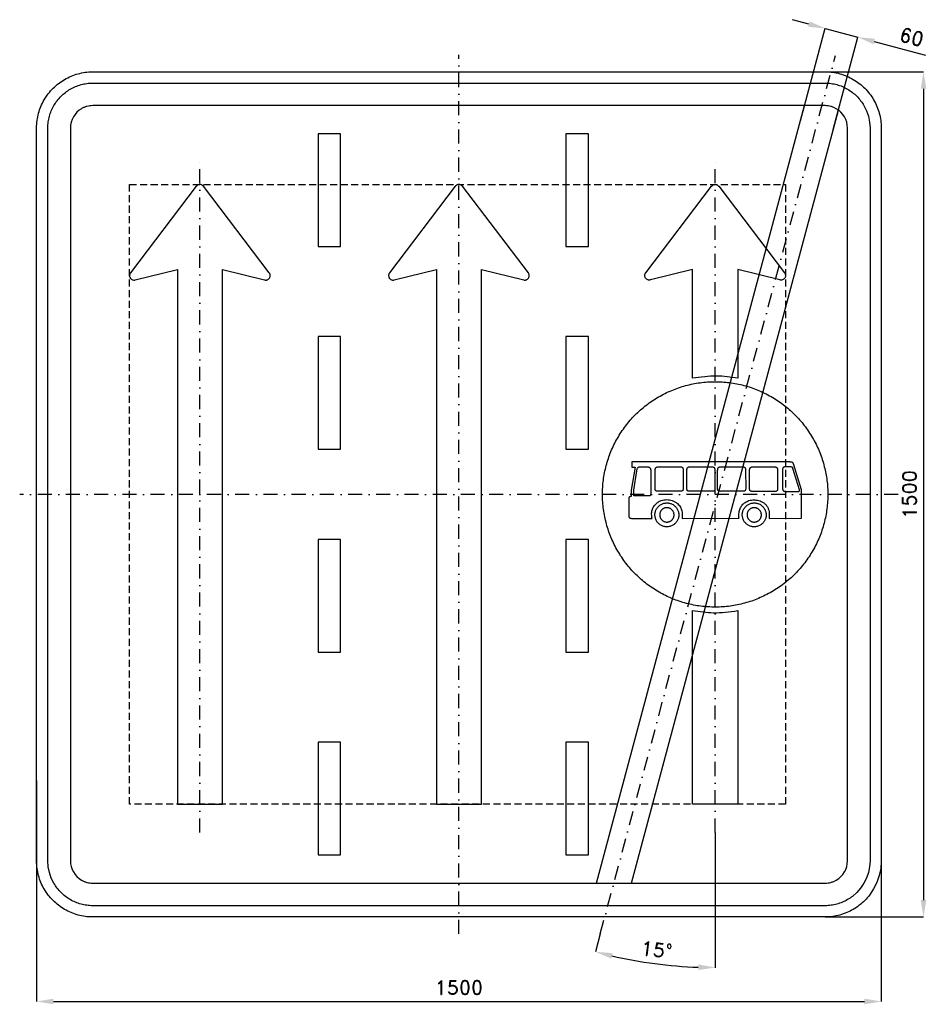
# Model space of a CAD drawing. Header units: millimetres. Extents: x -780 to 830, y -905 to 843.
import ezdxf

# ---------------------------------------------------------------- set-up
doc = ezdxf.new("R2010")
doc.units = ezdxf.units.MM
doc.header["$LTSCALE"] = 5
doc.linetypes.add('ČERCHOVANÁX2', pattern=[2, 1, -0.5, 0, -0.5])
doc.linetypes.add('ČÁRKOVANÁX2', pattern=[1.5, 1, -0.5])
doc.layers.add('Kóty', color=2, linetype='Continuous')
doc.layers.add('Značka', color=7, linetype='Continuous')
doc.styles.get("Standard").update_dxf_attribs({"font": 'romand.shx', "height": 25})
doc.dimstyles.get("Standard").update_dxf_attribs({"dimtxt": 25, "dimasz": 30, "dimexe": 0.18, "dimexo": 0.0625, "dimgap": 12.5, "dimtad": 1, "dimdec": 0, "dimzin": 0, "dimdsep": 46, "dimtxsty": 'Standard', "dimcen": 0.09, "dimadec": 0, "dimazin": 0, "dimtfac": 1, "dimtdec": 0, "dimtofl": 0, "dimtmove": 0, "dimatfit": 3, "dimfxl": 1, "dimtolj": 1, "dimtzin": 0, "dimarcsym": 0})

# ---------------------------------------------------------------- blocks, each defined once
blk = doc.blocks.new('*D0')
at = {"layer": 'Defpoints', "color": 0, "transparency": 16777216}
for p in [(-750, -507.4), (750, -603.9), (750, -900)]:
    blk.add_point(p, dxfattribs=at)
at = {"layer": 'Kóty', "color": 0, "lineweight": -2, "transparency": 16777216}
for p, q in [((-750, -507.5), (-750, -900.2)), ((750, -603.9), (750, -900.2)), ((-720, -900), (720, -900))]:
    blk.add_line(p, q, dxfattribs=at)
at = {"layer": 'Kóty', "color": 0, "transparency": 16777216}
for points in [[(-720, -895), (-720, -905), (-750, -900)], [(720, -895), (720, -905), (750, -900)]]:
    blk.add_solid(points, dxfattribs=at)
at = {"layer": 'Kóty', "color": 0, "transparency": 16777216, "insert": (0, -875), "char_height": 25, "attachment_point": 5}
blk.add_mtext('\\A1;1500', dxfattribs=at)
blk = doc.blocks.new('*D1')
at = {"layer": 'Defpoints', "color": 0, "transparency": 16777216}
for p in [(604.8, 750), (650.2, -750), (825, -750)]:
    blk.add_point(p, dxfattribs=at)
at = {"layer": 'Kóty', "color": 0, "lineweight": -2, "transparency": 16777216}
for p, q in [((604.9, 750), (825.2, 750)), ((825, 720), (825, -720)), ((650.3, -750), (825.2, -750))]:
    blk.add_line(p, q, dxfattribs=at)
at = {"layer": 'Kóty', "color": 0, "transparency": 16777216}
for points in [[(820, 720), (830, 720), (825, 750)], [(820, -720), (830, -720), (825, -750)]]:
    blk.add_solid(points, dxfattribs=at)
at = {"layer": 'Kóty', "color": 0, "transparency": 16777216, "insert": (800, 0), "char_height": 25, "attachment_point": 5, "rotation": 90}
blk.add_mtext('\\A1;1500', dxfattribs=at)
blk = doc.blocks.new('*D2')
at = {"layer": 'Defpoints', "color": 0, "transparency": 16777216}
for p in [(708.5, 811.5), (606.6, 663.2), (664.6, 647.6)]:
    blk.add_point(p, dxfattribs=at)
at = {"layer": 'Kóty', "color": 0, "lineweight": -2, "transparency": 16777216}
for p, q in [((621.6, 834.8), (592.6, 842.5)), ((606.7, 663.2), (650.6, 827.2)), ((664.6, 647.7), (708.5, 811.6)), ((737.5, 803.7), (828.5, 779.3))]:
    blk.add_line(p, q, dxfattribs=at)
at = {"layer": 'Kóty', "color": 0, "transparency": 16777216}
for points in [[(622.8, 839.6), (620.3, 829.9), (650.5, 827)], [(738.8, 808.5), (736.2, 798.9), (708.5, 811.5)]]:
    blk.add_solid(points, dxfattribs=at)
at = {"layer": 'Kóty', "color": 0, "transparency": 16777216, "insert": (804, 811.8), "char_height": 25, "attachment_point": 5, "rotation": 345}
blk.add_mtext('\\A1;60', dxfattribs=at)
blk = doc.blocks.new('*D34')
at = {"layer": 'Defpoints', "color": 0, "transparency": 16777216}
for p in [(668.6, 778.7), (455, 600), (455, -600), (251, -780), (312.4, -827.3)]:
    blk.add_point(p, dxfattribs=at)
at = {"layer": 'Kóty', "color": 0, "lineweight": -2, "transparency": 16777216}
for p, q in [((455, -600.1), (455, -840)), ((251, -780.1), (242.4, -812))]:
    blk.add_line(p, q, dxfattribs=at)
blk.add_arc((455, -18.7), 821.1, 257.0934, 267.9066, dxfattribs=at)
at = {"layer": 'Kóty', "color": 0, "transparency": 16777216}
for points in [[(270.4, -823.9), (272.8, -814.2), (242.5, -811.8)], [(425.1, -834.2), (424.9, -844.2), (455, -839.8)]]:
    blk.add_solid(points, dxfattribs=at)
at = {"layer": 'Kóty', "color": 0, "transparency": 16777216, "insert": (351.1, -808), "char_height": 25, "attachment_point": 5, "rotation": 352.5}
blk.add_mtext('\\A1;15°', dxfattribs=at)

msp = doc.modelspace()

# ---------------------------------------------------------------- linework, layer by layer
at = {"layer": 'Kóty'}
msp.add_lwpolyline([(650.5, 827), (708.5, 811.6)], dxfattribs=at)
at = {"layer": 'Značka', "color": 6, "linetype": 'ČERCHOVANÁX2', "ltscale": 5}
for points in [[(0, -780), (0, 780)], [(251, -780), (668.6, 778.7)], [(-460, -600), (-460, 600)], [(455, -600), (455, 600)], [(780, 0), (-780, 0)]]:
    msp.add_lwpolyline(points, dxfattribs=at)
at = {"layer": 'Značka', "color": 5}
for points in [[(-650, -750), (-650.4, -750), (-650.8, -750, -0.032183), (-663.7, -749.1, -0.035439), (-676.4, -746.5, -0.036257), (-688.7, -742.3, -0.03443), (-700.2, -736.5, -0.033714), (-711, -729.3, -0.034097), (-720.7, -720.7, -0.034214), (-729.3, -711, -0.034227), (-736.5, -700.2, -0.034043), (-742.3, -688.7, -0.033425), (-746.5, -676.4, -0.034175), (-749.1, -663.7, -0.036736), (-750, -650.8), (-750, -650.4), (-750, -650), (-750, 650), (-750, 650.4), (-750, 650.8, -0.032197), (-749.1, 663.7, -0.035467), (-746.5, 676.4, -0.03632), (-742.3, 688.7, -0.034471), (-736.5, 700.2, -0.033721), (-729.3, 711, -0.034099), (-720.7, 720.7, -0.034202), (-711, 729.3, -0.034225), (-700.2, 736.5, -0.034051), (-688.6, 742.3, -0.033415), (-676.4, 746.5, -0.034124), (-663.7, 749.1, -0.036744), (-650.8, 750), (-650.4, 750), (-650, 750), (650, 750), (650.4, 750), (650.8, 750, -0.032182), (663.7, 749.1, -0.035447), (676.4, 746.5, -0.036272), (688.7, 742.3, -0.034433), (700.2, 736.5, -0.033723), (711, 729.3, -0.034091), (720.7, 720.7, -0.034221), (729.3, 711, -0.034225), (736.5, 700.2, -0.034038), (742.3, 688.6, -0.033425), (746.5, 676.4, -0.034173), (749.1, 663.7, -0.036736), (750, 650.8), (750, 650.4), (750, 650), (750, -650), (750, -650.4), (750, -650.8), (749.1, -663.7), (746.5, -676.4), (742.3, -688.7), (736.5, -700.2), (729.3, -711, -0.034106), (720.7, -720.7, -0.034203), (711, -729.3, -0.034227), (700.2, -736.5, -0.034044), (688.6, -742.3, -0.033411), (676.4, -746.5, -0.034122), (663.7, -749.1, -0.036743), (650.8, -750), (650.4, -750), (650, -750), (-650, -750)], [(-650, -730), (-650.3, -730), (-650.6, -730, -0.032184), (-661, -729.3, -0.035448), (-671.1, -727.2, -0.036282), (-680.9, -723.8, -0.034422), (-690.2, -719.2, -0.033745), (-698.8, -713.4, -0.034102), (-706.6, -706.6, -0.034186), (-713.4, -698.8, -0.034203), (-719.2, -690.2), (-723.8, -680.9), (-727.2, -671.1), (-729.3, -661), (-730, -650.6), (-730, -650.3), (-730, -650), (-730, 650), (-730, 650.3), (-730, 650.6, -0.032179), (-729.3, 661, -0.035489), (-727.2, 671.1, -0.036281), (-723.9, 680.9, -0.03442), (-719.2, 690.2, -0.033728), (-713.4, 698.8, -0.034073), (-706.6, 706.6, -0.034239), (-698.8, 713.4, -0.034199), (-690.2, 719.2, -0.034034), (-680.9, 723.8, -0.033414), (-671.1, 727.2, -0.034124), (-660.9, 729.3, -0.03674), (-650.6, 730), (-650.3, 730), (-650, 730), (650, 730), (650.3, 730), (650.6, 730, -0.032183), (661, 729.3, -0.035447), (671.1, 727.2, -0.036274), (680.9, 723.9, -0.034414), (690.2, 719.2, -0.033745), (698.8, 713.4, -0.034097), (706.6, 706.6, -0.034187), (713.4, 698.8, -0.034206), (719.2, 690.2), (723.8, 680.9), (727.2, 671.1), (729.3, 660.9), (730, 650.6), (730, 650.3), (730, 650), (730, -650), (730, -650.3), (730, -650.6), (729.3, -661), (727.2, -671.1), (723.9, -680.9), (719.2, -690.2), (713.4, -698.8), (706.6, -706.6), (698.8, -713.4, -0.034206), (690.2, -719.2, -0.034031), (680.9, -723.8, -0.033421), (671.1, -727.2, -0.034122), (660.9, -729.3, -0.036744), (650.6, -730), (650.3, -730), (650, -730), (-650, -730)], [(-650, -690), (650, -690), (650.2, -690), (650.3, -690, 0.032185), (655.5, -689.6, 0.035459), (660.5, -688.6, 0.036277), (665.5, -686.9), (670.1, -684.6), (674.4, -681.7), (678.3, -678.3), (681.7, -674.4), (684.6, -670.1), (686.9, -665.5), (688.6, -660.6), (689.6, -655.5), (690, -650.3), (690, -650.2), (690, -650), (690, 650), (690, 650.2), (690, 650.3), (689.6, 655.5), (688.6, 660.5), (686.9, 665.5), (684.6, 670.1), (681.7, 674.4), (678.3, 678.3), (674.4, 681.7), (670.1, 684.6), (665.5, 686.9, 0.033409), (660.5, 688.6, 0.034186), (655.5, 689.6, 0.036746), (650.3, 690), (650.2, 690), (650, 690), (-650, 690), (-650.2, 690), (-650.3, 690, 0.032185), (-655.5, 689.6, 0.035458), (-660.6, 688.6, 0.036271), (-665.5, 686.9, 0.034382), (-670.1, 684.6, 0.03365), (-674.4, 681.7), (-678.3, 678.3), (-681.7, 674.4), (-684.6, 670.1), (-686.9, 665.5), (-688.6, 660.5), (-689.6, 655.5), (-690, 650.3), (-690, 650.2), (-690, 650), (-690, -650), (-690, -650.2), (-690, -650.3), (-689.6, -655.5), (-688.6, -660.6), (-686.9, -665.5), (-684.6, -670.1), (-681.7, -674.4), (-678.3, -678.3), (-674.4, -681.7), (-670.1, -684.6), (-665.5, -686.9, 0.033404), (-660.6, -688.6, 0.034161), (-655.5, -689.7, 0.036749), (-650.3, -690), (-650.2, -690), (-650, -690)], [(-500, -550), (-420, -550), (-420, 375.2), (-420, 399.2), (-345, 380.7), (-344.7, 380.6), (-344.3, 380.5, 0.052612), (-342.7, 380.4, 0.052735), (-341.1, 380.7, 0.065463), (-339.3, 381.4, 0.065418), (-337.7, 382.5, 0.06536), (-336.4, 384, 0.065225), (-335.6, 385.8, 0.064833), (-335.1, 387.7, 0.063646), (-335.2, 389.7, 0.052686), (-335.6, 391.2, 0.057452), (-336.3, 392.6), (-336.5, 392.9), (-336.7, 393.3), (-453.6, 546.8), (-453.9, 547.1), (-454.1, 547.4), (-455.2, 548.4), (-456.4, 549.2, 0.061122), (-458.2, 549.8, 0.061405), (-460, 550, 0.061031), (-461.8, 549.8, 0.059473), (-463.6, 549.2), (-464.8, 548.4, 0.053582), (-465.9, 547.4), (-466.1, 547.1), (-466.4, 546.8), (-583.3, 393.3), (-583.5, 392.9), (-583.7, 392.6, 0.052507), (-584.4, 391.2, 0.052666), (-584.8, 389.7, 0.065501), (-584.9, 387.7, 0.065456), (-584.4, 385.8, 0.065341), (-583.6, 384, 0.065211), (-582.3, 382.5, 0.064856), (-580.7, 381.4, 0.063693), (-578.9, 380.7), (-577.3, 380.4), (-575.7, 380.5), (-575.3, 380.6), (-575, 380.7), (-500, 399.2), (-500, 375.2), (-500, -550)], [(-40, -550), (40, -550), (40, 375.2), (40, 399.2), (115, 380.7), (115.3, 380.6), (115.7, 380.5, 0.05261), (117.3, 380.4, 0.052733), (118.9, 380.7, 0.065457), (120.7, 381.4, 0.065391), (122.3, 382.5, 0.06536), (123.6, 384, 0.065197), (124.4, 385.8, 0.064818), (124.9, 387.7, 0.063646), (124.8, 389.7, 0.052686), (124.4, 391.2, 0.057451), (123.7, 392.6), (123.5, 392.9), (123.3, 393.3), (6.4, 546.8), (6.1, 547.1), (5.9, 547.4, 0.048978), (4.8, 548.4, 0.04913), (3.6, 549.2, 0.061127), (1.8, 549.8, 0.061408), (0, 550, 0.061033), (-1.8, 549.8, 0.059478), (-3.6, 549.2, 0.049186), (-4.8, 548.4, 0.053611), (-5.9, 547.4), (-6.1, 547.1), (-6.4, 546.8), (-123.3, 393.3), (-123.5, 392.9), (-123.7, 392.6, 0.052533), (-124.4, 391.2, 0.0526), (-124.8, 389.7, 0.065501), (-124.9, 387.7, 0.065464), (-124.4, 385.8, 0.065361), (-123.6, 384, 0.06523), (-122.3, 382.5, 0.064869), (-120.7, 381.4, 0.06369), (-118.9, 380.7, 0.052701), (-117.3, 380.4, 0.05745), (-115.7, 380.5), (-115.3, 380.6), (-115, 380.7), (-40, 399.2), (-40, 375.2), (-40, -550)], [(415, 206.2), (415, 375.2), (415, 399.2), (340, 380.7), (339.6, 380.6, -0.010084), (339.3, 380.5, -0.052503), (337.7, 380.4, -0.052645), (336.1, 380.7, -0.065503), (334.3, 381.4, -0.065455), (332.7, 382.5, -0.065319), (331.4, 384, -0.065187), (330.6, 385.8, -0.064843), (330.1, 387.7, -0.063651), (330.2, 389.7, -0.052693), (330.6, 391.2, -0.057453), (331.3, 392.6, -0.01147), (331.5, 392.9, -0.003824), (331.7, 393.3), (448.6, 546.8, -0.003131), (448.9, 547.1, -0.009393), (449.1, 547.4, -0.049065), (450.2, 548.4, -0.049118), (451.4, 549.2, -0.061113), (453.2, 549.8, -0.061349), (455, 550, -0.06102), (456.8, 549.8, -0.059475), (458.6, 549.2, -0.049145), (459.8, 548.4, -0.053708), (460.9, 547.4, -0.010699), (461.1, 547.1), (461.4, 546.8), (578.3, 393.3), (578.5, 392.9, -0.010084), (578.7, 392.6, -0.052503), (579.4, 391.2, -0.052645), (579.8, 389.7, -0.065503), (579.9, 387.7, -0.065455), (579.4, 385.8, -0.065319), (578.6, 384, -0.065187), (577.3, 382.5, -0.064843), (575.7, 381.4, -0.063651), (573.9, 380.7, -0.052693), (572.3, 380.4, -0.057453), (570.7, 380.5, -0.01147), (570.4, 380.6), (570, 380.7), (495, 399.2), (495, 375.2), (495, 206.1, 0.008266), (476.4, 208.7, 0.025118), (457.7, 210, 0.028804), (436.4, 208.9, 0.009461), (415, 206.2)], [(655, 0), (655, -1.3), (655, -2.6, -0.032167), (653, -28.7, -0.035723), (647.5, -54.3, -0.036666), (638.9, -79, -0.034754), (626.9, -102.3, -0.034039), (612.1, -123.9, -0.034453), (594.6, -143.3, -0.034561), (574.7, -160.3, -0.034427), (552.7, -174.5, -0.034389), (529.1, -185.8, -0.034418), (504.2, -193.8, -0.034423), (478.5, -198.7, -0.034417), (452.4, -200, -0.034416), (426.3, -198, -0.034417), (400.7, -192.5, -0.034417), (376, -183.8, -0.034417), (352.7, -171.9, -0.034417), (331.1, -157.1, -0.034417), (311.7, -139.6, -0.034417), (294.7, -119.7, -0.034417), (280.5, -97.7, -0.034417), (269.2, -74.1, -0.034417), (261.2, -49.2, -0.034417), (256.3, -23.5, -0.034417), (255, 2.6, -0.034417), (257, 28.7, -0.034417), (262.5, 54.3, -0.034417), (271.2, 79, -0.034417), (283.1, 102.3, -0.034417), (297.9, 123.9, -0.034417), (315.4, 143.3, -0.034417), (335.3, 160.3, -0.034417), (357.3, 174.5, -0.034417), (380.9, 185.8, -0.034417), (405.8, 193.8, -0.034417), (431.5, 198.7, -0.034416), (457.6, 200, -0.034417), (483.7, 198, -0.034418), (509.3, 192.5, -0.034416), (534, 183.8, -0.034417), (557.3, 171.9, -0.034418), (578.9, 157.1, -0.034406), (598.3, 139.6, -0.034414), (615.3, 119.7, -0.034487), (629.5, 97.7, -0.034419), (640.8, 74.2, -0.034076), (648.8, 49.2, -0.032791), (653.6, 24.8, -0.034265), (655, 0)], [(342.9, -42.6, -0.003728), (342.6, -39.9, -0.01117), (342.3, -37.3, -0.026528), (342.2, -33.4, -0.037791), (342.6, -29.6, -0.043313), (343.6, -26, -0.046788), (345.2, -22.5, -0.03693), (346.9, -20, -0.030055), (348.9, -17.7, -0.05514), (353.7, -13.7, -0.061671), (359.2, -11, -0.050046), (364.1, -9.7, -0.042258), (369.1, -9.3, -0.040207), (373.9, -9.6, -0.046467), (378.7, -10.8, -0.053494), (383.6, -13, -0.051653), (387.9, -16.2, -0.04283), (391, -19.3, -0.046515), (393.4, -22.9, -0.035287), (394.8, -25.8, -0.033242), (395.7, -28.9, -0.044761), (396.5, -34, -0.032247), (396.6, -39.1, -0.007075), (396.5, -40.9, -0.002368), (396.3, -42.7), (497.5, -42.4, -0.004445), (497.2, -40.3, -0.013419), (497.1, -38.3, -0.033404), (497.2, -34.3, -0.030958), (497.8, -30.3, -0.062154), (500.2, -23.4, -0.090141), (504.4, -17.5, -0.034522), (506.3, -15.7, -0.024272), (508.5, -14.2, -0.030558), (511.7, -12.4, -0.039226), (515.1, -11, -0.047719), (519.5, -10, -0.038568), (523.9, -9.8, -0.023992), (527.1, -10, -0.020968), (530.3, -10.5, -0.034527), (534.8, -11.7, -0.049464), (539.1, -13.5, -0.063879), (543.5, -16.7, -0.061349), (547, -20.9, -0.056353), (549.4, -25.5, -0.054204), (550.7, -30.4, -0.022387), (551, -32.7, -0.017125), (551.1, -35.1, -0.016973), (551.1, -38, -0.014844), (550.9, -40.9, -0.00273), (550.8, -41.7), (550.7, -42.5), (608.3, -42.2), (608.3, 7.9), (594.1, 54.1, 0.019599), (593.8, 55, 0.062092), (593.3, 55.8, 0.083674), (592.5, 56.5, 0.06153), (591.6, 57, 0.055241), (590.3, 57.3, 0.024543), (589, 57.4, 0.006464), (587.7, 57.5, 0.002162), (586.5, 57.5), (307, 57.5), (307, 48.3), (312.7, 48.3), (306.1, 7.3), (306, -3.8), (305.6, -3.8, 0.00818), (305.2, -3.8, 0.009602), (304.8, -3.9, 0.006619), (304.4, -3.9, 0.020292), (303.8, -4, 0.04892), (303.3, -4.2, 0.087203), (302.7, -4.6, 0.078278), (302.2, -5.2, 0.055814), (301.9, -5.8, 0.043219), (301.8, -6.4, 0.019712), (301.7, -6.8, 0.006566), (301.7, -7.3), (301.7, -38.1, 0.009432), (301.7, -38.7, 0.028289), (301.8, -39.4, 0.048898), (302, -40.1, 0.060652), (302.4, -40.7, 0.069383), (303, -41.4, 0.052857), (303.7, -41.9, 0.080136), (305.5, -42.4, 0.035822), (307.5, -42.6, 0.005189), (308.3, -42.6), (309.1, -42.6), (342.9, -42.6)], [(310.6, -2.7), (310.6, 7.6), (315.9, 41.8, -0.008173), (316.1, 43.3, -0.023755), (316.5, 44.8, -0.051595), (317.1, 46.4, -0.099547), (318.1, 47.7, -0.07688), (319.1, 48.4, -0.057492), (320.2, 48.8, -0.044459), (321.6, 48.9, -0.014882), (322.9, 48.9), (333.7, 48.9, -0.014749), (335, 48.9, -0.04537), (336.3, 48.7, -0.047561), (337.3, 48.3, -0.044417), (338.2, 47.8, -0.046798), (339, 47.1, -0.053483), (339.7, 46.2, -0.051848), (340.1, 45.3, -0.047983), (340.4, 44.3, -0.04191), (340.6, 43.1, -0.013799), (340.5, 41.9), (340.5, 2.4), (340.5, 1.9, -0.006381), (340.5, 1.3, -0.00834), (340.5, 0.8, -0.007018), (340.5, 0.2, -0.040025), (340.4, -0.8, -0.108918), (340, -1.7, -0.092082), (339.4, -2.2, -0.084455), (338.8, -2.5, -0.040256), (338.4, -2.6, -0.013477), (337.9, -2.6), (310.6, -2.7)], [(348.5, 41.5), (348.6, 42.5, 0.005967), (348.6, 43.4, -0.007084), (348.7, 44.5, -0.040803), (348.8, 45.6, -0.052146), (349.1, 46.5, -0.063818), (349.6, 47.3, -0.064646), (350.2, 48, -0.063069), (351, 48.5, -0.03213), (351.4, 48.6, -0.027094), (351.9, 48.8, -0.035228), (352.8, 48.9, -0.011588), (353.7, 48.9), (391.8, 48.9), (392.7, 48.9, -0.004441), (393.5, 48.9, -0.027729), (394.7, 48.8, -0.070018), (395.8, 48.5, -0.078327), (396.7, 48, -0.077395), (397.5, 47.2, -0.102039), (398.1, 45.6, -0.045484), (398.2, 43.8), (398.2, 43.4), (398.2, 43), (398.3, 9.7, -0.029212), (398.1, 8.3, -0.097021), (397.5, 7, -0.074866), (396.9, 6.3, -0.069226), (396.1, 5.9, -0.041528), (395.4, 5.7, -0.013847), (394.7, 5.6), (355.2, 5.6), (354.3, 5.6, -0.004235), (353.5, 5.6, -0.021699), (352.3, 5.6, -0.048737), (351.1, 5.8, -0.06222), (350.1, 6.3, -0.097026), (349.3, 6.9, -0.092207), (348.8, 7.8, -0.049999), (348.6, 8.8, -0.032344), (348.5, 10, -0.011131), (348.5, 11.2), (348.5, 41.5)], [(404.8, 42.5, -0.012511), (404.9, 44, -0.037241), (405.1, 45.5, -0.041476), (405.4, 46.4, -0.068472), (405.9, 47.2, -0.066706), (406.5, 47.9, -0.045653), (407.3, 48.3, -0.028048), (407.8, 48.6, -0.038071), (408.3, 48.7, -0.04943), (409.2, 48.8, -0.015901), (410, 48.8), (448.2, 48.8), (449, 48.8, -0.003195), (449.9, 48.8, -0.027876), (451, 48.7, -0.076867), (452.1, 48.4, -0.084034), (453, 47.8, -0.071196), (453.7, 47, -0.089994), (454.4, 45.4, -0.051298), (454.5, 43.7, -0.006647), (454.5, 43.3), (454.5, 42.9), (454.6, 9.6, -0.029966), (454.4, 8.2, -0.100496), (453.8, 6.9, -0.077271), (453.2, 6.2, -0.069259), (452.4, 5.8, -0.041109), (451.7, 5.6, -0.013748), (451, 5.5), (411.5, 5.5), (410.7, 5.5, -0.004339), (409.8, 5.5, -0.021736), (408.6, 5.5, -0.048406), (407.4, 5.8, -0.061969), (406.4, 6.2, -0.097248), (405.6, 6.8, -0.092574), (405.2, 7.7, -0.050066), (404.9, 8.7, -0.032278), (404.8, 9.9, -0.011114), (404.9, 11.1), (404.8, 42.5)], [(459.4, 41.4), (459.4, 42.3, 0.005589), (459.5, 43.3, -0.007071), (459.5, 44.4, -0.03921), (459.6, 45.5, -0.052035), (459.9, 46.4, -0.070154), (460.4, 47.2, -0.065824), (461, 47.8, -0.045676), (461.8, 48.3, -0.028018), (462.3, 48.6, -0.038068), (462.8, 48.7, -0.04964), (463.7, 48.8, -0.015977), (464.5, 48.8), (502.7, 48.8), (503.5, 48.8, -0.003259), (504.4, 48.8, -0.027894), (505.5, 48.7, -0.076666), (506.7, 48.4, -0.083967), (507.6, 47.8, -0.071356), (508.3, 47, -0.090178), (508.9, 45.4, -0.051145), (509, 43.7, -0.006598), (509.1, 43.3), (509, 42.9), (509.2, 9.6, -0.029222), (508.9, 8.1, -0.097045), (508.4, 6.9, -0.074957), (507.7, 6.2, -0.069417), (506.9, 5.8, -0.041589), (506.2, 5.6, -0.013866), (505.5, 5.5), (466.1, 5.5), (465.2, 5.4, -0.004265), (464.3, 5.5, -0.021689), (463.1, 5.5, -0.048564), (461.9, 5.7, -0.062072), (460.9, 6.1, -0.097159), (460.2, 6.8, -0.092442), (459.7, 7.7, -0.049999), (459.4, 8.7, -0.03226), (459.4, 9.9, -0.011107), (459.4, 11.1), (459.4, 41.4)], [(516.2, 41.3), (516.2, 42.2, 0.005706), (516.3, 43.1, -0.007045), (516.3, 44.2, -0.039528), (516.5, 45.4, -0.052268), (516.7, 46.3, -0.070091), (517.2, 47.1, -0.065625), (517.9, 47.7, -0.045339), (518.6, 48.2, -0.027911), (519.1, 48.4, -0.038303), (519.7, 48.6, -0.050087), (520.5, 48.7, -0.016111), (521.4, 48.7), (559.5, 48.7), (560.4, 48.7, -0.003305), (561.2, 48.7, -0.028027), (562.4, 48.6, -0.076991), (563.5, 48.3, -0.084118), (564.4, 47.7, -0.071067), (565.1, 46.8, -0.089775), (565.7, 45.3, -0.051391), (565.9, 43.6, -0.006686), (565.9, 43.2), (565.9, 42.7), (566, 9.4, -0.029206), (565.7, 8, -0.096996), (565.2, 6.7, -0.074884), (564.5, 6.1, -0.069237), (563.7, 5.6, -0.041456), (563, 5.4, -0.013824), (562.4, 5.3), (522.9, 5.3), (522, 5.3, -0.004374), (521.1, 5.3, -0.021744), (519.9, 5.4, -0.048289), (518.7, 5.6, -0.061969), (517.8, 6, -0.097542), (517, 6.7, -0.092713), (516.5, 7.5, -0.049846), (516.3, 8.5, -0.031939), (516.2, 9.8, -0.011003), (516.2, 11), (516.2, 41.3)], [(574.8, 17.7), (574.8, 9, 0.007998), (574.9, 8.6, 0.023944), (575, 8.2, 0.082423), (575.5, 7.1, 0.086534), (576.3, 6.2, 0.06741), (577.1, 5.8, 0.049943), (578, 5.5, 0.042326), (579.2, 5.3, 0.014006), (580.5, 5.3), (602.8, 5.3, 0.032107), (603.5, 5.4, 0.112536), (604.1, 5.6, 0.073746), (604.4, 5.9, 0.053383), (604.6, 6.3, 0.066968), (604.8, 6.8, 0.0519), (604.8, 7.5, 0.02409), (604.8, 7.9, 0.008026), (604.7, 8.3), (593.2, 46.2, 0.008997), (593, 46.6, 0.027192), (592.9, 47, 0.056225), (592.5, 47.5, 0.054886), (592, 48, 0.049429), (591.5, 48.3, 0.051578), (590.9, 48.5, 0.033619), (590.5, 48.6, 0.011082), (590, 48.7), (579.5, 48.7, 0.015887), (578.5, 48.7, 0.047897), (577.6, 48.6, 0.077087), (576.5, 48.2, 0.094945), (575.7, 47.4, 0.079406), (575.2, 46.6, 0.059501), (574.9, 45.7, 0.028167), (574.9, 45, 0.009478), (574.8, 44.4), (574.8, 17.7)], [(390.5, -36.3), (390.5, -36.5), (390.5, -36.6, -0.031622), (390.3, -39.4, -0.035938), (389.7, -42.1, -0.037068), (388.8, -44.7, -0.034705), (387.6, -47.2, -0.033871), (386, -49.4, -0.034453), (384.1, -51.5, -0.034635), (382, -53.3, -0.034416), (379.7, -54.8, -0.034354), (377.2, -56, -0.034373), (374.6, -56.9, -0.034319), (371.8, -57.4, -0.034197), (369.1, -57.5, -0.034285), (366.3, -57.3, -0.03454), (363.6, -56.7, -0.034491), (361, -55.8, -0.034242), (358.5, -54.5, -0.034236), (356.2, -53, -0.034434), (354.1, -51.1, -0.034448), (352.3, -49, -0.034363), (350.8, -46.7, -0.034423), (349.6, -44.2, -0.034709), (348.8, -41.6, -0.034676), (348.3, -38.8, -0.034312), (348.1, -36.1, -0.034291), (348.3, -33.3, -0.034598), (348.9, -30.6, -0.03465), (349.8, -28, -0.034455), (351.1, -25.5, -0.034425), (352.7, -23.2, -0.034461), (354.5, -21.2, -0.034417), (356.6, -19.4, -0.034293), (359, -17.9, -0.034261), (361.5, -16.7, -0.034313), (364.1, -15.8, -0.034409), (366.8, -15.3, -0.034431), (369.6, -15.2, -0.034351), (372.4, -15.4, -0.034269), (375.1, -16, -0.034275), (377.7, -16.9, -0.034313), (380.2, -18.2, -0.034397), (382.5, -19.7, -0.034578), (384.5, -21.6, -0.034542), (386.3, -23.7, -0.034449), (387.8, -26, -0.034316), (389, -28.5, -0.034), (389.9, -31.1, -0.03296), (390.4, -33.7, -0.034915), (390.5, -36.3)], [(545.6, -36.3), (545.6, -36.5), (545.6, -36.6, -0.030919), (545.4, -39.4, -0.03582), (544.8, -42.1, -0.037182), (543.9, -44.7, -0.034755), (542.7, -47.2, -0.033908), (541.1, -49.4, -0.034493), (539.2, -51.5, -0.034646), (537.1, -53.3, -0.034348), (534.8, -54.8, -0.03427), (532.3, -56, -0.034391), (529.6, -56.9, -0.03439), (526.9, -57.4, -0.034227), (524.1, -57.5, -0.034257), (521.4, -57.3, -0.034449), (518.7, -56.7, -0.034462), (516, -55.8, -0.034362), (513.6, -54.5, -0.034335), (511.3, -53, -0.034412), (509.2, -51.1, -0.034403), (507.4, -49, -0.034375), (505.9, -46.7, -0.034395), (504.7, -44.2, -0.034512), (503.9, -41.6, -0.034581), (503.3, -38.8, -0.034615), (503.2, -36.1, -0.03456), (503.4, -33.3, -0.034388), (504, -30.6, -0.034354), (504.9, -28, -0.034466), (506.2, -25.5, -0.034536), (507.8, -23.2, -0.034497), (509.6, -21.2, -0.034447), (511.7, -19.4, -0.034354), (514.1, -17.9, -0.034319), (516.6, -16.7, -0.034275), (519.2, -15.8, -0.0343), (521.9, -15.3, -0.034386), (524.7, -15.2, -0.034397), (527.5, -15.4, -0.03434), (530.2, -16, -0.034303), (532.8, -16.9, -0.034313), (535.3, -18.2, -0.034353), (537.6, -19.7, -0.034415), (539.6, -21.6, -0.034472), (541.4, -23.7, -0.034695), (542.9, -26, -0.034455), (544.1, -28.5, -0.033601), (545, -31.1, -0.032879), (545.5, -33.7, -0.035974), (545.6, -36.3)], [(382.1, -36.3), (382.1, -36.3), (382.1, -36.2, 0.031049), (381.9, -34.5, 0.036054), (381.6, -32.9, 0.037415), (381.1, -31.3, 0.034921), (380.3, -29.8, 0.03396), (379.3, -28.5, 0.034284), (378.2, -27.2, 0.034382), (377, -26.2, 0.034377), (375.6, -25.3, 0.034439), (374.1, -24.5, 0.034457), (372.5, -24, 0.034366), (370.8, -23.7, 0.034115), (369.2, -23.6, 0.034213), (367.5, -23.8, 0.034724), (365.9, -24.1, 0.034608), (364.3, -24.7, 0.033949), (362.8, -25.4, 0.033981), (361.4, -26.4, 0.034579), (360.2, -27.5, 0.034727), (359.1, -28.7, 0.034618), (358.2, -30.1, 0.03443), (357.5, -31.6, 0.03416), (357, -33.2, 0.034282), (356.7, -34.8, 0.034792), (356.6, -36.5, 0.034835), (356.7, -38.2, 0.034485), (357.1, -39.8, 0.034335), (357.6, -41.4, 0.034226), (358.4, -42.8, 0.034306), (359.3, -44.2, 0.034719), (360.4, -45.4, 0.034736), (361.7, -46.5, 0.034123), (363.1, -47.4, 0.033995), (364.6, -48.2, 0.034448), (366.2, -48.7, 0.034591), (367.8, -49, 0.034374), (369.5, -49.1, 0.034266), (371.2, -48.9, 0.034209), (372.8, -48.6, 0.034273), (374.4, -48, 0.034485), (375.8, -47.3, 0.034484), (377.2, -46.3, 0.034388), (378.5, -45.2, 0.034301), (379.5, -44, 0.034265), (380.4, -42.6, 0.03437), (381.2, -41.1, 0.034472), (381.7, -39.5, 0.033292), (382, -37.9, 0.034734), (382.1, -36.3)], [(537.2, -36.3), (537.2, -36.3), (537.2, -36.2, 0.032793), (537, -34.5, 0.035924), (536.7, -32.9, 0.036649), (536.1, -31.3, 0.034645), (535.4, -29.8, 0.033983), (534.4, -28.5, 0.034602), (533.3, -27.2, 0.034715), (532, -26.2, 0.034261), (530.6, -25.3, 0.034182), (529.1, -24.5, 0.034437), (527.6, -24, 0.034432), (525.9, -23.7, 0.034187), (524.3, -23.6, 0.034214), (522.6, -23.8, 0.034505), (521, -24.1, 0.034525), (519.4, -24.7, 0.034269), (517.9, -25.4, 0.034219), (516.5, -26.4, 0.034428), (515.3, -27.5, 0.034501), (514.2, -28.7, 0.034506), (513.3, -30.1, 0.034457), (512.6, -31.6, 0.034395), (512.1, -33.2, 0.034453), (511.8, -34.8, 0.034626), (511.7, -36.5, 0.034598), (511.8, -38.2, 0.034414), (512.2, -39.8, 0.034409), (512.7, -41.4, 0.034484), (513.5, -42.8, 0.034478), (514.4, -44.2, 0.03444), (515.5, -45.4, 0.034421), (516.8, -46.5, 0.034313), (518.2, -47.4, 0.034323), (519.7, -48.2, 0.034409), (521.3, -48.7, 0.03442), (522.9, -49, 0.034315), (524.6, -49.1, 0.034302), (526.3, -48.9, 0.0344), (527.9, -48.6, 0.034332), (529.5, -48, 0.034174), (530.9, -47.3, 0.034267), (532.3, -46.3, 0.034572), (533.5, -45.2, 0.034554), (534.6, -44, 0.03437), (535.5, -42.6, 0.034376), (536.3, -41.1, 0.03443), (536.8, -39.5, 0.032919), (537.1, -37.9, 0.033643), (537.2, -36.3)], [(495, -206.2), (495, -550), (415, -550), (415, -206.1, 0.008266), (433.6, -208.7, 0.025117), (452.3, -210, 0.028803), (473.6, -208.9, 0.009461), (495, -206.2)]]:
    msp.add_lwpolyline(points, format="xyb", dxfattribs=at)
at = {"layer": 'Značka', "color": 5, "ltscale": 5}
for points in [[(244.1, -690), (613.8, 690)], [(306.2, -690), (673.8, 682.1)]]:
    msp.add_lwpolyline(points, dxfattribs=at)
at = {"layer": 'Značka', "color": 5}
for points in [[(-250, 640), (-250, 440), (-210, 440), (-210, 640), (-250, 640)], [(190, 640), (190, 440), (230, 440), (230, 640), (190, 640)], [(-250, 280), (-250, 80), (-210, 80), (-210, 280), (-250, 280)], [(190, 280), (190, 80), (230, 80), (230, 280), (190, 280)], [(-250, -80), (-250, -280), (-210, -280), (-210, -80), (-250, -80)], [(190, -80), (190, -280), (230, -280), (230, -80), (190, -80)], [(-250, -440), (-250, -640), (-210, -640), (-210, -440), (-250, -440)], [(190, -440), (190, -640), (230, -640), (230, -440), (190, -440)]]:
    msp.add_lwpolyline(points, dxfattribs=at)
at = {"layer": 'Značka', "color": 6, "linetype": 'ČÁRKOVANÁX2', "ltscale": 2.5}
msp.add_lwpolyline([(-584.9, -550), (-584.9, 550), (579.9, 550), (579.9, -550), (-584.9, -550)], dxfattribs=at)

# ---------------------------------------------------------------- dimensions: what is measured, and where the dimension line sits
at = {"layer": 'Kóty'}
dim = msp.add_aligned_dim(p1=(606.6, 663.2), p2=(664.6, 647.6), distance=169.6, dimstyle='Standard', dxfattribs=at)
dim.commit()
dim.dimension.update_dxf_attribs({"geometry": '*D2', "text_midpoint": (804, 811.8)})
dim = msp.add_angular_dim_2l(base=(312.4, -827.3), line1=((251, -780), (668.6, 778.7)), line2=((455, -600), (455, 600)), dimstyle='Standard', dxfattribs=at)
dim.commit()
dim.dimension.update_dxf_attribs({"geometry": '*D34', "text_midpoint": (351.1, -808)})
dim = msp.add_linear_dim(base=(825, -750), p1=(604.8, 750), p2=(650.2, -750), angle=90, dimstyle='Standard', dxfattribs=at)
dim.commit()
dim.dimension.update_dxf_attribs({"geometry": '*D1', "text_midpoint": (800, 0)})
dim = msp.add_linear_dim(base=(750, -900), p1=(-750, -507.4), p2=(750, -603.9), text='1500', dimstyle='Standard', dxfattribs=at)
dim.commit()
dim.dimension.update_dxf_attribs({"geometry": '*D0', "text_midpoint": (0, -875)})

doc.saveas('drawing.dxf')
